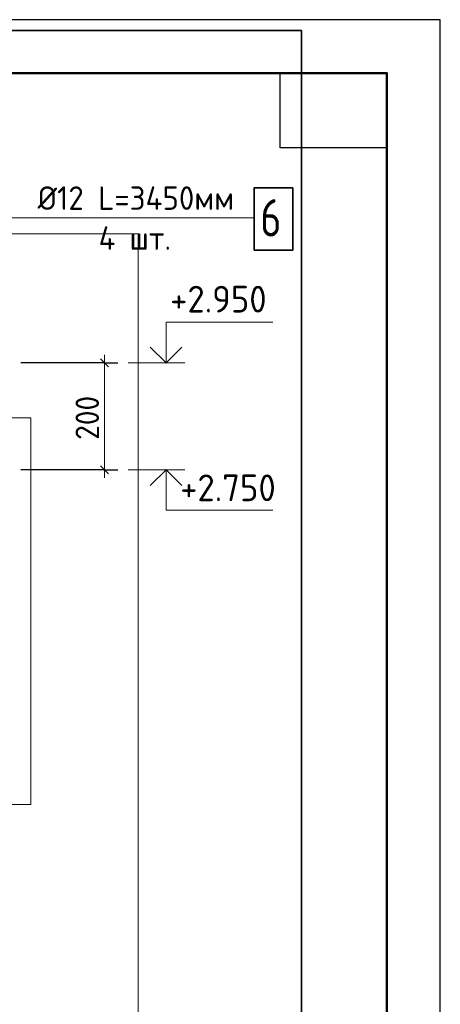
# Model space of a CAD drawing. Header units: millimetres. Extents: x 0 to 21000, y -5 to 14850.
# Tile 24 of 24: x 19029 to 21000, y 10241 to 14850. Entities that reach past the tile are written whole.
import ezdxf

# ---------------------------------------------------------------- set-up
doc = ezdxf.new("R2010")
doc.units = ezdxf.units.MM
for name, color, linetype, lineweight in [('Standard', 7, 'Continuous', 25), ('Позиционная метка линия выноска', 7, 'Continuous', 13), ('Размерная линия_ общее', 7, 'Continuous', 13), ('Текст_ общее', 7, 'Continuous', 25)]:
    doc.layers.add(name, color=color, linetype=linetype, lineweight=lineweight)
doc.styles.add('ISOCPEUR', font='txt')

msp = doc.modelspace()

# ---------------------------------------------------------------- linework, layer by layer
at = {"layer": 'Standard', "color": 7, "linetype": 'Continuous', "lineweight": 35, "transparency": 33554687}
for p, q in [((20750, 13800), (20750, 10250)), ((20750, 13600), (20750, 10050))]:
    msp.add_line(p, q, dxfattribs=at)
at = {"layer": 'Standard', "color": 7, "linetype": 'Continuous', "lineweight": 50, "transparency": 33554687}
msp.add_line((20750, 13550), (20750, 11600), dxfattribs=at)
at = {"layer": 'Standard', "color": 7, "linetype": 'Continuous', "lineweight": 13, "transparency": 33554687}
for p, q in [((19537.2, 13243.5), (19802.2, 13243.5)), ((19537.2, 12743.5), (19802.2, 12743.5))]:
    msp.add_line(p, q, dxfattribs=at)
at = {"layer": 'Standard', "color": 7, "linetype": 'Continuous', "lineweight": 25, "transparency": 33554687}
for points in [[(0, 0), (21000, 0), (21000, 14850), (0, 14850), (0, 0)], [(20750, 14600), (20750, 14250), (20250, 14250), (20250, 14600), (20750, 14600)]]:
    msp.add_lwpolyline(points, close=True, dxfattribs=at)
at = {"layer": 'Standard', "color": 7, "linetype": 'Continuous', "lineweight": 35, "transparency": 33554687}
for points in [[(20350, 14800), (274.2, 14800), (274.2, 5887.7), (20350, 5887.7), (20350, 14800)], [(19640.9, 13317.7), (19715.1, 13243.5), (19789.3, 13317.7)], [(19640.9, 12669.2), (19715.1, 12743.5), (19789.3, 12669.2)]]:
    msp.add_lwpolyline(points, dxfattribs=at)
at = {"layer": 'Standard', "color": 7, "linetype": 'Continuous', "lineweight": 50, "transparency": 33554687}
msp.add_lwpolyline([(1000, 14600), (20750, 14600), (20750, 250), (1000, 250), (1000, 14600)], close=True, dxfattribs=at)
at = {"layer": 'Standard', "color": 254, "linetype": 'Continuous', "lineweight": 13, "true_color": 0xc4c4ff, "transparency": 33554687}
msp.add_lwpolyline([(1634.2, 7756), (19583.4, 7756), (19583.4, 13847.8), (1634.2, 13847.8), (1634.2, 7756)], dxfattribs=at)
at = {"layer": 'Standard', "color": 7, "linetype": 'Continuous', "lineweight": 13, "transparency": 33554687}
for points in [[(19715.1, 13243.5), (19715.1, 13433.5), (20215.1, 13433.5)], [(19715.1, 12743.5), (19715.1, 12553.5), (20215.1, 12553.5)]]:
    msp.add_lwpolyline(points, dxfattribs=at)
at = {"layer": 'Позиционная метка линия выноска', "color": 7, "linetype": 'Continuous', "lineweight": 13, "transparency": 33554687}
for points in [[(18734.2, 13047.6), (18734.2, 13922.6), (20127.5, 13922.6)], [(16781.5, 11175.8), (19081.5, 11175.8), (19081.5, 12985.8), (18921.5, 12985.8)]]:
    msp.add_lwpolyline(points, dxfattribs=at)
at = {"layer": 'Размерная линия_ общее', "color": 7, "linetype": 'Continuous', "lineweight": 13, "transparency": 33554687}
for p, q in [((19425.7, 13243.5), (19425.7, 13281)), ((19425.7, 12743.5), (19425.7, 12706))]:
    msp.add_line(p, q, dxfattribs=at)
at = {"layer": 'Размерная линия_ общее', "color": 253, "linetype": 'Continuous', "lineweight": -3, "true_color": 0xa0a0a0, "transparency": 33554687}
for p, q in [((19425.7, 13243.5), (19035.1, 13243.5)), ((19425.7, 13243.5), (19363.2, 13243.5)), ((19425.7, 13243.5), (19488.2, 13243.5)), ((19425.7, 12743.5), (19035.1, 12743.5)), ((19425.7, 12743.5), (19363.2, 12743.5)), ((19425.7, 12743.5), (19488.2, 12743.5))]:
    msp.add_line(p, q, dxfattribs=at)
at = {"layer": 'Размерная линия_ общее', "color": 7, "linetype": 'Continuous', "lineweight": 25, "transparency": 33554687}
for p, q in [((19444.4, 13224.7), (19406.9, 13262.2)), ((19444.4, 12724.7), (19406.9, 12762.2))]:
    msp.add_line(p, q, dxfattribs=at)
at = {"layer": 'Размерная линия_ общее', "color": 7, "linetype": 'Continuous', "lineweight": 13, "transparency": 33554687}
msp.add_lwpolyline([(19425.7, 12743.5), (19425.7, 12869.2), (19425.7, 12869.2), (19425.7, 13243.5)], dxfattribs=at)
at = {"layer": 'Текст_ общее', "color": 7, "linetype": 'Continuous', "lineweight": 35, "transparency": 33554687}
msp.add_lwpolyline([(20127.5, 13770.9), (20308.3, 13770.9), (20308.3, 14062.6), (20127.5, 14062.6), (20127.5, 13770.9)], dxfattribs=at)

# ---------------------------------------------------------------- texts
at = {"layer": 'Standard', "color": 7, "linetype": 'Continuous', "lineweight": 25, "transparency": 33554687, "attachment_point": 7, "style": 'ISOCPEUR'}
for s, insert, char_height, width in [('\\W0.96;Ø12 L=3450мм', (19112.8, 13959.9), 110, 1009.084), ('\\W0.95;4 шт.', (19398.8, 13772.9), 110, 436.917), ('\\W0.95;+2.950', (19733.9, 13479.3), 125, 533.929), ('\\W0.95;+2.750', (19780.9, 12596.2), 125, 533.932)]:
    msp.add_mtext(s, dxfattribs=dict(at, insert=insert, char_height=char_height, width=width))
at = {"layer": 'Размерная линия_ общее', "color": 7, "linetype": 'Continuous', "lineweight": 25, "transparency": 33554687, "insert": (19400.7, 12883.5), "char_height": 110, "width": 280.994, "attachment_point": 7, "rotation": 90, "style": 'ISOCPEUR'}
msp.add_mtext('\\W0.91;200', dxfattribs=at)
at = {"layer": 'Текст_ общее', "color": 7, "linetype": 'Continuous', "lineweight": 35, "transparency": 33554687, "insert": (20156.6, 13835.1), "char_height": 175, "width": 190.405, "attachment_point": 7, "style": 'ISOCPEUR'}
msp.add_mtext('\\W0.78;6', dxfattribs=at)

doc.saveas('drawing.dxf')
